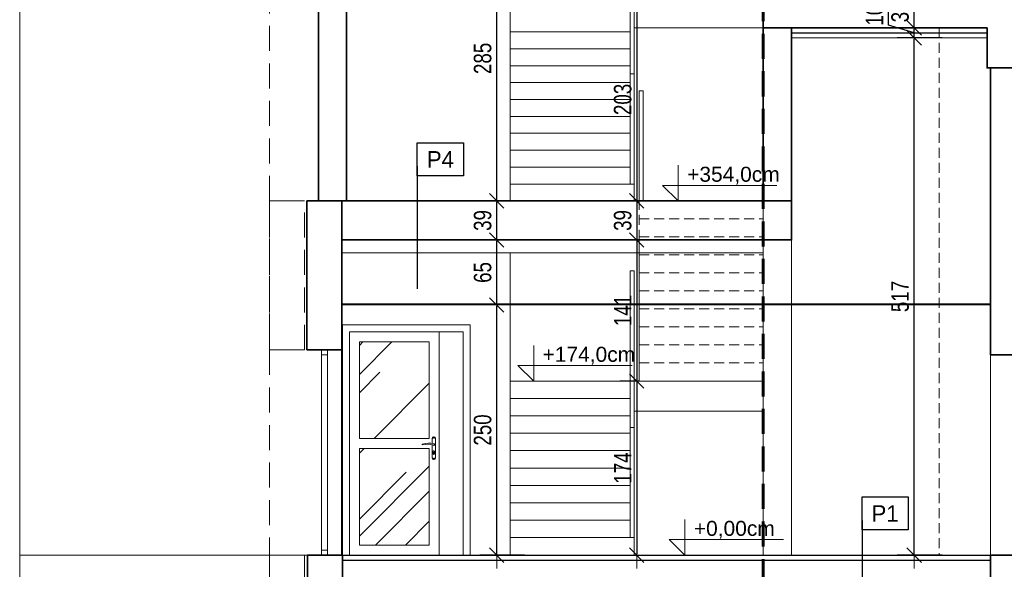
# Model space of a CAD drawing. Header units: millimetres. Extents: x 4813 to 9013, y -5271 to -2301.
# Tile 2 of 8: x 5113 to 6098, y -4273 to -3723. Entities that reach past the tile are written whole.
import ezdxf
from ezdxf.enums import TextEntityAlignment as Align

# ---------------------------------------------------------------- set-up
doc = ezdxf.new("R2010")
doc.units = ezdxf.units.MM
doc.linetypes.add('DASHED', pattern=[0.75, 0.5, -0.25])
doc.linetypes.add('DASHEDX2', pattern=[1.5, 1, -0.5])
for name, color, linetype, lineweight in [('!MARIUSZ', 220, 'Continuous', 35), ('BA_txc', 1, 'Continuous', 18), ('M_Ramki rysunków', 2, 'Continuous', 18), ('PG_OKNA', 7, 'Continuous', 18), ('PG_PRZERYWANE_ŚREDNIE', 1, 'DASHEDX2', 18), ('PG_SCHODY', 2, 'Continuous', 18), ('PG_SZRAF', 1, 'Continuous', 18), ('PG_WIDOKOWE_CIENKIE', 1, 'Continuous', 18), ('PG_WYMIARY', 1, 'Continuous', 18), ('PG_ŚCIANY_SŁUPY', 4, 'Continuous', 35)]:
    doc.layers.add(name, color=color, linetype=linetype, lineweight=lineweight)
doc.layers.add('BS_TXG', color=2, linetype='Continuous')
doc.layers.add('PG_IZOLACJA', color=1, linetype='ZIGZAG')
doc.styles.add('BIKTG', font='BIKROMSW.SHX')
doc.styles.add('BIKWYM', font='BIKROMSW.SHX', dxfattribs={"width": 0.8})
doc.styles.get("Standard").update_dxf_attribs({"font": 'arial.ttf'})
doc.linetypes.add('ZIGZAG', pattern='A,0.0001,-0.2,[131,ltypeshp.shx,S=0.2,R=0,X=-0.2,Y=0],-0.4,[131,ltypeshp.shx,S=0.2,R=180,X=0.2,Y=0],-0.2', length=0.8001)
doc.dimstyles.new('BA_KR_50', dxfattribs={"dimscale": 0.5, "dimtxt": 25, "dimasz": 1.666667, "dimexe": 24, "dimexo": 0, "dimgap": 0, "dimtad": 0, "dimdec": 1, "dimrnd": 0.5, "dimzin": 9, "dimdsep": 46, "dimtxsty": 'BIKWYM', "dimblk": 'WYM-KR', "dimcen": 0, "dimdle": 20, "dimclrd": 256, "dimclre": 256, "dimclrt": 7, "dimadec": 0, "dimazin": 0, "dimtfac": 0.033333, "dimtdec": 1, "dimtmove": 0, "dimatfit": 3, "dimldrblk": 'WYM-KR', "dimfxl": 40, "dimfxlon": 1, "dimtvp": 0.8, "dimtolj": 1, "dimarcsym": 0})

# ---------------------------------------------------------------- blocks, each defined once
blk = doc.blocks.new('OZNWAR')
blk.add_lwpolyline([(-35, 0), (-35, 50), (35, 50), (35, 0)], close=True)
at = {"style": 'BIKTG'}
blk.add_attdef('OZNWAR', text='', height=25, dxfattribs=at).set_placement((0, 25), align=Align.MIDDLE)
blk = doc.blocks.new('WYM-KR')
at = {"linetype": 'ByBlock'}
blk.add_line((11.52, 0), (-11.52, 0), dxfattribs=at)
at = {"color": 7, "linetype": 'ByBlock'}
blk.add_line((6.24, 6.24), (-6.24, -6.24), dxfattribs=at)
blk = doc.blocks.new('*D404')
at = {"layer": 'Defpoints', "color": 0, "transparency": 16777216}
for p in [(6008.06, -3741.45), (6081.05, -3741.45), (6084.55, -4258.45)]:
    blk.add_point(p, dxfattribs=at)
at = {"layer": 'PG_WYMIARY', "lineweight": -2, "transparency": 16777216}
for p, q in [((6036.06, -3741.45), (5991.26, -3741.45)), ((6008.06, -4257.29), (6008.06, -3742.62)), ((6036.06, -4258.45), (5991.26, -4258.45))]:
    blk.add_line(p, q, dxfattribs=at)
at = {"layer": 'PG_WYMIARY', "lineweight": -2, "transparency": 16777216, "xscale": 1.166666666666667, "yscale": 1.166666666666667, "zscale": 1.166666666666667}
for p, rotation in [((6008.06, -3741.45), 90), ((6008.06, -4258.45), 270)]:
    blk.add_blockref('WYM-KR', p, dxfattribs=dict(at, rotation=rotation))
at = {"layer": 'PG_WYMIARY', "color": 7, "transparency": 16777216, "insert": (5994.06, -3999.95), "char_height": 17.5, "attachment_point": 5, "rotation": 90, "style": 'BIKWYM'}
blk.add_mtext('\\A1;517', dxfattribs=at)
blk = doc.blocks.new('*D405')
at = {"layer": 'Defpoints', "color": 0, "transparency": 16777216}
for p in [(6008.06, -3731.45), (6081.05, -3731.45), (6081.05, -3741.45)]:
    blk.add_point(p, dxfattribs=at)
at = {"layer": 'PG_WYMIARY', "lineweight": -2, "transparency": 16777216}
for p, q in [((5982.51, -3728.79), (5982.51, -3708.79)), ((6008.06, -3736.45), (5982.51, -3728.79)), ((6036.06, -3731.45), (5991.26, -3731.45)), ((6008.06, -3740.29), (6008.06, -3732.62)), ((6036.06, -3741.45), (5991.26, -3741.45))]:
    blk.add_line(p, q, dxfattribs=at)
at = {"layer": 'PG_WYMIARY', "lineweight": -2, "transparency": 16777216, "xscale": 1.166666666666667, "yscale": 1.166666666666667, "zscale": 1.166666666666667}
for p, rotation in [((6008.06, -3731.45), 90), ((6008.06, -3741.45), 270)]:
    blk.add_blockref('WYM-KR', p, dxfattribs=dict(at, rotation=rotation))
at = {"layer": 'PG_WYMIARY', "color": 7, "transparency": 16777216, "insert": (5968.51, -3718.79), "char_height": 17.5, "attachment_point": 5, "rotation": 90, "style": 'BIKWYM'}
blk.add_mtext('\\A1;10', dxfattribs=at)
blk = doc.blocks.new('*D406')
at = {"layer": 'Defpoints', "color": 0, "transparency": 16777216}
for p in [(6008.06, -3699.45), (6081.05, -3699.45), (6081.05, -3731.45)]:
    blk.add_point(p, dxfattribs=at)
at = {"layer": 'PG_WYMIARY', "lineweight": -2, "transparency": 16777216}
for p, q in [((6036.06, -3699.45), (5991.26, -3699.45)), ((6008.06, -3730.29), (6008.06, -3700.62)), ((6036.06, -3731.45), (5991.26, -3731.45))]:
    blk.add_line(p, q, dxfattribs=at)
at = {"layer": 'PG_WYMIARY', "lineweight": -2, "transparency": 16777216, "xscale": 1.166666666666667, "yscale": 1.166666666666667, "zscale": 1.166666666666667}
for p, rotation in [((6008.06, -3699.45), 90), ((6008.06, -3731.45), 270)]:
    blk.add_blockref('WYM-KR', p, dxfattribs=dict(at, rotation=rotation))
at = {"layer": 'PG_WYMIARY', "color": 7, "transparency": 16777216, "insert": (5994.06, -3715.45), "char_height": 17.5, "attachment_point": 5, "rotation": 90, "style": 'BIKWYM'}
blk.add_mtext('\\A1;32', dxfattribs=at)
blk = doc.blocks.new('*D413')
at = {"layer": 'Defpoints', "color": 0, "transparency": 16777216}
for p in [(5590.45, -4008.45), (5857.05, -4008.45), (5857.05, -4258.45)]:
    blk.add_point(p, dxfattribs=at)
at = {"layer": 'PG_WYMIARY', "lineweight": -2, "transparency": 16777216}
for p, q in [((5618.45, -4008.45), (5573.65, -4008.45)), ((5590.45, -4257.29), (5590.45, -4009.62)), ((5618.45, -4258.45), (5573.65, -4258.45))]:
    blk.add_line(p, q, dxfattribs=at)
at = {"layer": 'PG_WYMIARY', "lineweight": -2, "transparency": 16777216, "xscale": 1.166666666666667, "yscale": 1.166666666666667, "zscale": 1.166666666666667}
for p, rotation in [((5590.45, -4008.45), 90), ((5590.45, -4258.45), 270)]:
    blk.add_blockref('WYM-KR', p, dxfattribs=dict(at, rotation=rotation))
at = {"layer": 'PG_WYMIARY', "color": 7, "transparency": 16777216, "insert": (5576.45, -4133.45), "char_height": 17.5, "attachment_point": 5, "rotation": 90, "style": 'BIKWYM'}
blk.add_mtext('\\A1;250', dxfattribs=at)
blk = doc.blocks.new('*D414')
at = {"layer": 'Defpoints', "color": 0, "transparency": 16777216}
for p in [(5590.45, -3943.45), (5885.55, -3943.45), (5857.05, -4008.45)]:
    blk.add_point(p, dxfattribs=at)
at = {"layer": 'PG_WYMIARY', "lineweight": -2, "transparency": 16777216}
for p, q in [((5618.45, -3943.45), (5573.65, -3943.45)), ((5590.45, -4007.29), (5590.45, -3944.62)), ((5618.45, -4008.45), (5573.65, -4008.45))]:
    blk.add_line(p, q, dxfattribs=at)
at = {"layer": 'PG_WYMIARY', "lineweight": -2, "transparency": 16777216, "xscale": 1.166666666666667, "yscale": 1.166666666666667, "zscale": 1.166666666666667}
for p, rotation in [((5590.45, -3943.45), 90), ((5590.45, -4008.45), 270)]:
    blk.add_blockref('WYM-KR', p, dxfattribs=dict(at, rotation=rotation))
at = {"layer": 'PG_WYMIARY', "color": 7, "transparency": 16777216, "insert": (5576.45, -3975.95), "char_height": 17.5, "attachment_point": 5, "rotation": 90, "style": 'BIKWYM'}
blk.add_mtext('\\A1;65', dxfattribs=at)
blk = doc.blocks.new('*D415')
at = {"layer": 'Defpoints', "color": 0, "transparency": 16777216}
for p in [(5590.45, -3904.45), (5857.05, -3904.45), (5885.55, -3943.45)]:
    blk.add_point(p, dxfattribs=at)
at = {"layer": 'PG_WYMIARY', "lineweight": -2, "transparency": 16777216}
for p, q in [((5618.45, -3904.45), (5573.65, -3904.45)), ((5590.45, -3942.29), (5590.45, -3905.62)), ((5618.45, -3943.45), (5573.65, -3943.45))]:
    blk.add_line(p, q, dxfattribs=at)
at = {"layer": 'PG_WYMIARY', "lineweight": -2, "transparency": 16777216, "xscale": 1.166666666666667, "yscale": 1.166666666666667, "zscale": 1.166666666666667}
for p, rotation in [((5590.45, -3904.45), 90), ((5590.45, -3943.45), 270)]:
    blk.add_blockref('WYM-KR', p, dxfattribs=dict(at, rotation=rotation))
at = {"layer": 'PG_WYMIARY', "color": 7, "transparency": 16777216, "insert": (5576.45, -3923.95), "char_height": 17.5, "attachment_point": 5, "rotation": 90, "style": 'BIKWYM'}
blk.add_mtext('\\A1;39', dxfattribs=at)
blk = doc.blocks.new('*D416')
at = {"layer": 'Defpoints', "color": 0, "transparency": 16777216}
for p in [(5590.45, -3619.45), (5604.05, -3619.45), (5857.05, -3904.45)]:
    blk.add_point(p, dxfattribs=at)
at = {"layer": 'PG_WYMIARY', "lineweight": -2, "transparency": 16777216}
for p, q in [((5604.05, -3619.45), (5573.65, -3619.45)), ((5590.45, -3903.29), (5590.45, -3620.62)), ((5618.45, -3904.45), (5573.65, -3904.45))]:
    blk.add_line(p, q, dxfattribs=at)
at = {"layer": 'PG_WYMIARY', "lineweight": -2, "transparency": 16777216, "xscale": 1.166666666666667, "yscale": 1.166666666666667, "zscale": 1.166666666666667}
for p, rotation in [((5590.45, -3619.45), 90), ((5590.45, -3904.45), 270)]:
    blk.add_blockref('WYM-KR', p, dxfattribs=dict(at, rotation=rotation))
at = {"layer": 'PG_WYMIARY', "color": 7, "transparency": 16777216, "insert": (5576.45, -3761.95), "char_height": 17.5, "attachment_point": 5, "rotation": 90, "style": 'BIKWYM'}
blk.add_mtext('\\A1;285', dxfattribs=at)
blk = doc.blocks.new('*D431')
at = {"layer": 'Defpoints', "color": 0, "transparency": 16777216}
for p in [(5733.05, -3701.45), (5730.55, -3904.45), (5735.05, -3904.45)]:
    blk.add_point(p, dxfattribs=at)
at = {"layer": 'PG_WYMIARY', "lineweight": -2, "transparency": 16777216}
for p, q in [((5733.05, -3701.45), (5713.75, -3701.45)), ((5730.55, -3702.62), (5730.55, -3903.29)), ((5735.05, -3904.45), (5713.75, -3904.45))]:
    blk.add_line(p, q, dxfattribs=at)
at = {"layer": 'PG_WYMIARY', "lineweight": -2, "transparency": 16777216, "xscale": 1.166666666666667, "yscale": 1.166666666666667, "zscale": 1.166666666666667}
for p, rotation in [((5730.55, -3701.45), 90), ((5730.55, -3904.45), 270)]:
    blk.add_blockref('WYM-KR', p, dxfattribs=dict(at, rotation=rotation))
at = {"layer": 'PG_WYMIARY', "color": 7, "transparency": 16777216, "insert": (5716.55, -3802.95), "char_height": 17.5, "attachment_point": 5, "rotation": 90, "style": 'BIKWYM'}
blk.add_mtext('\\A1;203', dxfattribs=at)
blk = doc.blocks.new('*D432')
at = {"layer": 'Defpoints', "color": 0, "transparency": 16777216}
for p in [(5735.05, -3904.45), (5730.55, -3943.45), (5733.05, -3943.45)]:
    blk.add_point(p, dxfattribs=at)
at = {"layer": 'PG_WYMIARY', "lineweight": -2, "transparency": 16777216}
for p, q in [((5735.05, -3904.45), (5713.75, -3904.45)), ((5730.55, -3905.62), (5730.55, -3942.29)), ((5733.05, -3943.45), (5713.75, -3943.45))]:
    blk.add_line(p, q, dxfattribs=at)
at = {"layer": 'PG_WYMIARY', "lineweight": -2, "transparency": 16777216, "xscale": 1.166666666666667, "yscale": 1.166666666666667, "zscale": 1.166666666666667}
for p, rotation in [((5730.55, -3904.45), 90), ((5730.55, -3943.45), 270)]:
    blk.add_blockref('WYM-KR', p, dxfattribs=dict(at, rotation=rotation))
at = {"layer": 'PG_WYMIARY', "color": 7, "transparency": 16777216, "insert": (5716.55, -3923.95), "char_height": 17.5, "attachment_point": 5, "rotation": 90, "style": 'BIKWYM'}
blk.add_mtext('\\A1;39', dxfattribs=at)
blk = doc.blocks.new('*D433')
at = {"layer": 'Defpoints', "color": 0, "transparency": 16777216}
for p in [(5733.05, -3943.45), (5730.55, -4084.45), (5733.05, -4084.45)]:
    blk.add_point(p, dxfattribs=at)
at = {"layer": 'PG_WYMIARY', "lineweight": -2, "transparency": 16777216}
for p, q in [((5733.05, -3943.45), (5713.75, -3943.45)), ((5730.55, -3944.62), (5730.55, -4083.29)), ((5733.05, -4084.45), (5713.75, -4084.45))]:
    blk.add_line(p, q, dxfattribs=at)
at = {"layer": 'PG_WYMIARY', "lineweight": -2, "transparency": 16777216, "xscale": 1.166666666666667, "yscale": 1.166666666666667, "zscale": 1.166666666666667}
for p, rotation in [((5730.55, -3943.45), 90), ((5730.55, -4084.45), 270)]:
    blk.add_blockref('WYM-KR', p, dxfattribs=dict(at, rotation=rotation))
at = {"layer": 'PG_WYMIARY', "color": 7, "transparency": 16777216, "insert": (5716.55, -4013.95), "char_height": 17.5, "attachment_point": 5, "rotation": 90, "style": 'BIKWYM'}
blk.add_mtext('\\A1;141', dxfattribs=at)
blk = doc.blocks.new('*D434')
at = {"layer": 'Defpoints', "color": 0, "transparency": 16777216}
for p in [(5733.05, -4084.45), (5728.05, -4258.45), (5730.55, -4258.45)]:
    blk.add_point(p, dxfattribs=at)
at = {"layer": 'PG_WYMIARY', "lineweight": -2, "transparency": 16777216}
for p, q in [((5733.05, -4084.45), (5713.75, -4084.45)), ((5730.55, -4085.62), (5730.55, -4257.29)), ((5728.05, -4258.45), (5747.35, -4258.45))]:
    blk.add_line(p, q, dxfattribs=at)
at = {"layer": 'PG_WYMIARY', "lineweight": -2, "transparency": 16777216, "xscale": 1.166666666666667, "yscale": 1.166666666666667, "zscale": 1.166666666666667}
for p, rotation in [((5730.55, -4084.45), 90), ((5730.55, -4258.45), 270)]:
    blk.add_blockref('WYM-KR', p, dxfattribs=dict(at, rotation=rotation))
at = {"layer": 'PG_WYMIARY', "color": 7, "transparency": 16777216, "insert": (5716.55, -4171.45), "char_height": 17.5, "attachment_point": 5, "rotation": 90, "style": 'BIKWYM'}
blk.add_mtext('\\A1;174', dxfattribs=at)

msp = doc.modelspace()

# ---------------------------------------------------------------- hatches: boundary and pattern name
at = {"layer": 'PG_SZRAF', "true_color": 0x000000}
h = msp.add_hatch(dxfattribs=at)
h.set_pattern_fill('AR-RROOF', color=18, scale=3, angle=45)
h.set_pattern_definition([(45, (3209.41, -3814.064), (64.6578, 172.421), [1143, -152.4, 381, -76.2]), (45, (3254.13, -3715.46), (-125.544, 17.781), [228.6, -25.146, 457.2, -57.15]), (45, (3190.55, -3741.324), (244.0834, 316.2846), [609.6, -106.68, 304.8, -76.2])])
h.paths.add_polyline_path([(5453.05, -4141.95), (5523.05, -4141.95), (5523.05, -4045.45), (5453.05, -4045.45)])
h.paths.add_polyline_path([(5523.05, -4151.95), (5453.05, -4151.95), (5453.05, -4248.45), (5523.05, -4248.45)])

# ---------------------------------------------------------------- linework, layer by layer
at = {"layer": '!MARIUSZ', "color": 18, "linetype": 'DASHED', "lineweight": 0, "ltscale": 50, "true_color": 0x000000}
for points in [[(5363.05, -3904.45), (5363.05, -2809.45)], [(5363.05, -4053.45), (5398.05, -4053.45), (5398.05, -3904.45), (5363.05, -3904.45), (5363.05, -4053.45)], [(5363.05, -4258.45), (5363.05, -4318.45), (5398.05, -4318.45), (5398.05, -4258.45), (5363.05, -4258.45)]]:
    msp.add_lwpolyline(points, dxfattribs=at)
for points in [[(5363.05, -3904.45), (5435.55, -3904.45), (5435.55, -4053.45), (5363.05, -4053.45)], [(5435.55, -4053.45), (5363.05, -4053.45), (5363.05, -4258.45), (5435.55, -4258.45)]]:
    msp.add_lwpolyline(points, close=True, dxfattribs=at)
at = {"color": 18, "true_color": 0x000000}
for points in [[(5435.55, -4258.45), (7894.55, -4258.45)], [(5436.05, -4263.45), (6084.55, -4263.45)]]:
    msp.add_lwpolyline(points, dxfattribs=at)
at = {"layer": 'BA_txc', "color": 18, "true_color": 0x000000}
for p, q in [((5772.11, -3868.83), (5772.11, -3904.45)), ((5772.11, -3904.45), (5756.23, -3888.94)), ((5756.23, -3888.94), (5870.56, -3888.94)), ((5627.47, -4048.83), (5627.47, -4084.45)), ((5627.47, -4084.45), (5611.59, -4068.94)), ((5611.59, -4068.94), (5725.92, -4068.94)), ((5778.8, -4222.83), (5778.8, -4258.45)), ((5778.8, -4258.45), (5762.92, -4242.94)), ((5762.92, -4242.94), (5877.26, -4242.94))]:
    msp.add_line(p, q, dxfattribs=at)
at = {"layer": 'BS_TXG', "color": 18, "true_color": 0x000000}
for p, q in [((5511.07, -3869.85), (5511.07, -3992.39)), ((5955.95, -4223.85), (5955.95, -4346.39))]:
    msp.add_line(p, q, dxfattribs=at)
at = {"layer": 'M_Ramki rysunków', "color": 18, "true_color": 0x000000}
msp.add_lwpolyline([(5113.26, -5221.08), (5113.26, -2351.08), (8963.26, -2351.08), (8963.26, -5221.08)], close=True, dxfattribs=at)
at = {"layer": 'PG_IZOLACJA', "color": 18, "ltscale": 16, "true_color": 0x000000}
msp.add_line((5885.55, -3736.45), (6081.05, -3736.45), dxfattribs=at)
at = {"layer": 'PG_OKNA', "color": 18, "true_color": 0x000000}
msp.add_lwpolyline([(5421.05, -4053.45), (5421.05, -4258.45), (5415.05, -4258.45), (5415.05, -4053.45), (5421.05, -4053.45)], dxfattribs=at)
for points in [[(5415.05, -4053.45), (5421.05, -4053.45), (5421.05, -4058.45), (5415.05, -4058.45)], [(5415.05, -4253.45), (5421.05, -4253.45), (5421.05, -4258.45), (5415.05, -4258.45)]]:
    msp.add_lwpolyline(points, close=True, dxfattribs=at)
at = {"layer": 'PG_PRZERYWANE_ŚREDNIE', "color": 18, "lineweight": 60, "ltscale": 25, "true_color": 0x000000}
msp.add_lwpolyline([(8078.84, -3699.89), (5857.05, -3699.89), (5857.05, -4407.04), (8078.84, -4407.04)], close=True, dxfattribs=at)
at = {"layer": 'PG_SCHODY', "color": 18, "true_color": 0x000000}
msp.add_lwpolyline([(5113.26, -4258.45), (5415.05, -4258.45)], dxfattribs=at)
at = {"layer": 'PG_WIDOKOWE_CIENKIE', "color": 18, "true_color": 0x000000}
for p, q in [((5885.55, -3741.45), (6081.05, -3741.45)), ((5436.05, -4258.45), (5436.05, -4028.45)), ((5436.05, -4028.45), (5564.05, -4028.45)), ((5564.05, -4028.45), (5564.05, -4258.45)), ((5443.05, -4258.45), (5443.05, -4035.45)), ((5443.05, -4035.45), (5557.05, -4035.45)), ((5533.05, -4035.45), (5533.05, -4258.45)), ((5557.05, -4035.45), (5557.05, -4258.45)), ((5523.05, -4045.45), (5453.05, -4045.45)), ((5453.05, -4045.45), (5453.05, -4141.95)), ((5523.05, -4045.45), (5523.05, -4141.95)), ((5453.05, -4141.95), (5523.05, -4141.95)), ((5525.75, -4142), (5525.75, -4146.86)), ((5525.95, -4142), (5525.95, -4146.89)), ((5529.15, -4161.2), (5529.15, -4142)), ((5529.35, -4142), (5529.35, -4161.2)), ((5453.05, -4151.95), (5453.05, -4248.45)), ((5453.05, -4151.95), (5523.05, -4151.95)), ((5523.05, -4151.95), (5523.05, -4248.45)), ((5525.75, -4148.29), (5525.75, -4161.2)), ((5525.95, -4148.35), (5525.95, -4161.2)), ((5526.55, -4155.25), (5526.55, -4156.95)), ((5527.05, -4157), (5527.05, -4155.74)), ((5528.05, -4157), (5528.05, -4155.74)), ((5528.55, -4155.25), (5528.55, -4156.95)), ((5453.05, -4248.45), (5523.05, -4248.45)), ((5564.05, -4258.45), (5436.05, -4258.45))]:
    msp.add_line(p, q, dxfattribs=at)
for points in [[(5604.05, -2856.45), (5604.05, -3904.45)], [(5724.05, -3777.55), (5724.05, -3591.45), (5728.05, -3591.45), (5728.05, -3777.55), (5724.05, -3777.55)], [(5728.05, -3904.45), (5728.05, -3701.45)], [(5857.05, -3731.45), (5728.05, -3731.45)], [(5857.05, -3731.45), (5857.05, -4258.45)], [(5724.05, -3735.45), (5604.05, -3735.45)], [(5724.05, -3752.35), (5604.05, -3752.35)], [(5724.05, -3769.25), (5604.05, -3769.25)], [(5724.05, -3887.55), (5724.05, -3777.55), (5728.05, -3777.55), (5728.05, -3887.55), (5724.05, -3887.55)], [(5724.05, -3786.15), (5604.05, -3786.15)], [(5733.05, -3904.45), (5733.05, -3794.45), (5737.05, -3794.45), (5737.05, -3904.45), (5733.05, -3904.45)], [(5724.05, -3803.05), (5604.05, -3803.05)], [(5724.05, -3819.95), (5604.05, -3819.95)], [(5724.05, -3836.85), (5604.05, -3836.85)], [(5724.05, -3853.75), (5604.05, -3853.75)], [(5724.05, -3870.65), (5604.05, -3870.65)], [(5724.05, -3887.55), (5604.05, -3887.55)], [(5728.05, -3904.45), (5604.05, -3904.45)], [(5733.05, -3943.45), (5733.05, -4084.45)], [(5885.55, -3943.45), (5885.55, -4258.45)], [(5435.55, -3956.3), (5857.05, -3956.3)], [(5604.05, -4258.45), (5604.05, -3956.3)], [(5724.05, -4131.05), (5724.05, -3974.45), (5728.05, -3974.45), (5728.05, -4131.05), (5724.05, -4131.05)], [(5435.55, -4007.2), (6084.55, -4007.2)], [(5435.55, -4008.45), (6084.55, -4008.45)], [(5857.05, -4084.45), (5604.05, -4084.45)], [(5728.05, -4084.45), (5728.05, -4258.45)], [(5737.05, -4084.45), (5857.05, -4084.45)], [(5724.05, -4101.85), (5604.05, -4101.85)], [(5857.05, -4114.45), (5728.05, -4114.45)], [(5724.05, -4119.25), (5604.05, -4119.25)], [(5724.05, -4136.65), (5604.05, -4136.65)], [(5724.05, -4241.05), (5724.05, -4131.05), (5728.05, -4131.05), (5728.05, -4241.05), (5724.05, -4241.05)], [(5724.05, -4154.05), (5604.05, -4154.05)], [(5724.05, -4171.45), (5604.05, -4171.45)], [(5724.05, -4188.85), (5604.05, -4188.85)], [(5724.05, -4206.25), (5604.05, -4206.25)], [(5724.05, -4223.65), (5604.05, -4223.65)], [(5724.05, -4241.05), (5604.05, -4241.05)], [(5728.05, -4258.45), (5604.05, -4258.45)]]:
    msp.add_lwpolyline(points, dxfattribs=at)
at = {"layer": 'PG_WIDOKOWE_CIENKIE', "color": 18, "linetype": 'DASHED', "ltscale": 20, "true_color": 0x000000}
for points in [[(6033.05, -3731.45), (6033.05, -4258.45)], [(5733.05, -3943.45), (5733.05, -3904.45)], [(5733.05, -3922.45), (5857.05, -3922.45)], [(5733.05, -3940.45), (5857.05, -3940.45)], [(5733.05, -3958.45), (5857.05, -3958.45)], [(5733.05, -3976.45), (5857.05, -3976.45)], [(5733.05, -3994.45), (5857.05, -3994.45)], [(5733.05, -4012.45), (5857.05, -4012.45)], [(5733.05, -4030.45), (5857.05, -4030.45)], [(5733.05, -4048.45), (5857.05, -4048.45)], [(5733.05, -4066.45), (5857.05, -4066.45)]]:
    msp.add_lwpolyline(points, dxfattribs=at)
at = {"layer": 'PG_WIDOKOWE_CIENKIE', "color": 18, "true_color": 0x000000}
msp.add_lwpolyline([(6084.55, -4058.45), (6121.05, -4058.45), (6121.05, -4258.45), (6084.55, -4258.45)], close=True, dxfattribs=at)
for centre, radius in [((5527.55, -4141.3), 0.3), ((5527.55, -4148.05), 1), ((5527.55, -4161.9), 0.3)]:
    msp.add_circle(centre, radius, dxfattribs=at)
for centre, radius, start, end in [((5522.75, -4167.34), 20.7, 76.59512, 108.88117), ((5527.55, -4142), 1.8, 0, 180), ((5527.55, -4142), 1.6, 0, 180), ((5516.19, -4148.05), 0.332, 115.21794, 244.78206), ((5521, -4165.23), 17.59, 70.13023, 106.36499), ((5527.55, -4155.25), 1, 0, 180), ((5527.55, -4155.05), 0.85, 306.03188, 233.96812), ((5527.55, -4148.05), 0.85, 228.28895, 90), ((5527.55, -4161.2), 1.8, 180, 0), ((5527.55, -4161.2), 1.6, 180, 0), ((5527.55, -4156.95), 1, 180, 0), ((5527.55, -4157), 0.5, 180, 0)]:
    msp.add_arc(centre, radius, start, end, dxfattribs=at)
at = {"layer": 'PG_ŚCIANY_SŁUPY', "color": 18, "true_color": 0x000000}
for points in [[(5412.05, -3904.45), (5440.05, -3904.45), (5440.05, -2888.45), (5412.05, -2888.45)], [(6081.05, -3695.45), (6081.05, -3699.45), (5857.05, -3699.45), (5857.05, -3731.45), (6081.05, -3731.45), (6081.05, -3771.45), (6121.05, -3771.45), (6121.05, -3731.45), (6532.05, -3731.45), (6532.05, -3771.45), (6572.05, -3771.45), (6572.05, -3731.45), (6982.05, -3731.45), (6982.05, -3771.45), (7022.05, -3771.45), (7022.05, -3731.45), (7435.05, -3731.45), (7435.05, -3771.45), (7475.05, -3771.45), (7475.05, -3731.45), (7885.05, -3731.45), (7885.05, -3771.45), (7925.05, -3771.45), (7925.05, -3695.45)], [(5857.05, -3731.45), (5885.55, -3731.45), (5885.55, -3904.45), (5857.05, -3904.45)], [(6084.55, -3771.45), (6121.05, -3771.45), (6121.05, -4058.45), (6084.55, -4058.45)], [(5435.55, -3904.45), (5885.55, -3904.45), (5885.55, -3943.45), (5435.55, -3943.45)], [(6084.55, -4258.45), (6121.05, -4258.45), (6121.05, -4318.45), (6084.55, -4318.45)]]:
    msp.add_lwpolyline(points, close=True, dxfattribs=at)
for points in [[(5400.55, -4053.45), (5435.55, -4053.45), (5435.55, -3904.45), (5400.55, -3904.45), (5400.55, -4053.45)], [(5435.55, -3904.45), (5885.55, -3904.45)], [(5435.55, -4258.45), (5435.55, -3943.45), (5885.55, -3943.45)], [(5401.05, -4258.45), (5401.05, -4318.45), (5436.05, -4318.45), (5436.05, -4258.45), (5401.05, -4258.45)]]:
    msp.add_lwpolyline(points, dxfattribs=at)

# ---------------------------------------------------------------- block references
at = {"layer": 'BS_TXG', "color": 18, "true_color": 0x000000, "xscale": 0.6600000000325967, "yscale": 0.6600000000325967, "zscale": 0.6600000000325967, "rotation": 359.999998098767}
for p, values in [((5534.17, -3879.38), {'OZNWAR': 'P4'}), ((5979.05, -4233.38), {'OZNWAR': 'P1'})]:
    msp.add_blockref('OZNWAR', p, dxfattribs=at).add_auto_attribs(values)

# ---------------------------------------------------------------- texts
at = {"layer": 'BA_txc', "color": 18, "true_color": 0x000000, "char_height": 15, "attachment_point": 1}
for s, width, insert in [('+354,0cm', 67.1278, (5781.01, -3870.26)), ('+174,0cm', 67.1278, (5636.37, -4050.26)), ('+0,00cm', 650.6795, (5787.71, -4224.26))]:
    msp.add_mtext_dynamic_manual_height_columns(s, width=width, gutter_width=50, heights=[0], dxfattribs=dict(at, insert=insert))

# ---------------------------------------------------------------- dimensions: what is measured, and where the dimension line sits
at = {"layer": 'PG_WYMIARY', "color": 18, "true_color": 0x000000}
for base, p1, p2, picture, middle in [((5590.45, -3619.45), (5857.05, -3904.45), (5604.05, -3619.45), '*D416', (5576.45, -3761.95)), ((5730.55, -3904.45), (5733.05, -3701.45), (5735.05, -3904.45), '*D431', (5716.55, -3802.95)), ((6008.06, -3699.45), (6081.05, -3731.45), (6081.05, -3699.45), '*D406', (5994.06, -3715.45)), ((6008.06, -3731.45), (6081.05, -3741.45), (6081.05, -3731.45), '*D405', (5968.51, -3728.79)), ((6008.06, -3741.45), (6084.55, -4258.45), (6081.05, -3741.45), '*D404', (5994.06, -3999.95)), ((5590.45, -3904.45), (5885.55, -3943.45), (5857.05, -3904.45), '*D415', (5576.45, -3923.95)), ((5730.55, -3943.45), (5735.05, -3904.45), (5733.05, -3943.45), '*D432', (5716.55, -3923.95)), ((5590.45, -3943.45), (5857.05, -4008.45), (5885.55, -3943.45), '*D414', (5576.45, -3975.95)), ((5730.55, -4084.45), (5733.05, -3943.45), (5733.05, -4084.45), '*D433', (5716.55, -4013.95)), ((5590.45, -4008.45), (5857.05, -4258.45), (5857.05, -4008.45), '*D413', (5576.45, -4133.45)), ((5730.55, -4258.45), (5733.05, -4084.45), (5728.05, -4258.45), '*D434', (5716.55, -4171.45))]:
    dim = msp.add_linear_dim(base=base, p1=p1, p2=p2, angle=90, dimstyle='BA_KR_50', override={"dimscale": 0.7, "dimtmove": 1}, dxfattribs=at)
    dim.commit()
    dim.dimension.update_dxf_attribs({"geometry": picture, "text_midpoint": middle})

doc.saveas('drawing.dxf')
